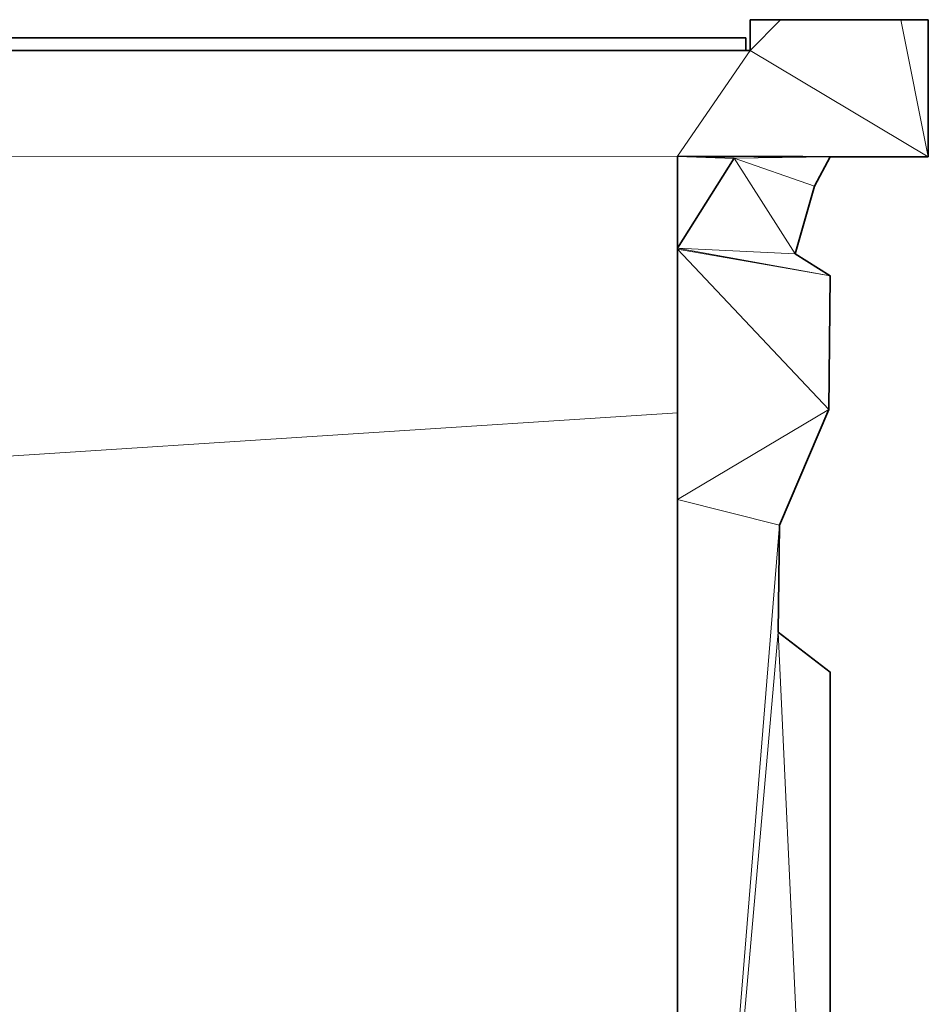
# Model space of a CAD drawing. Header units: inches. Extents: x 0 to 12.9, y 0 to 8.3.
# Tile 30 of 33: x 8 to 9.1, y 2.4 to 3.6. Entities that reach past the tile are written whole.
import ezdxf

# ---------------------------------------------------------------- set-up
doc = ezdxf.new("R2010")
doc.units = ezdxf.units.IN
doc.header["$MEASUREMENT"] = 0

# ---------------------------------------------------------------- blocks, each defined once
blk = doc.blocks.new('MODEL_1')
at = {"lineweight": 0}
for p, q in [((8.8686, 3.6041), (8.9065, 3.6428)), ((8.9065, 3.6428), (8.8686, 3.6041)), ((8.8686, 3.6041), (8.8686, 3.6428)), ((8.8686, 3.6428), (8.9065, 3.6428)), ((8.9065, 3.6428), (9.0575, 3.6428)), ((9.0575, 3.6428), (9.0921, 3.4706)), ((9.0921, 3.4706), (9.0575, 3.6428)), ((9.0575, 3.6428), (9.0921, 3.6428)), ((9.0921, 3.6428), (9.0921, 3.4706)), ((6.8732, 3.6199), (8.8634, 3.6199)), ((8.8634, 3.6199), (8.8634, 3.6041)), ((6.8732, 3.6041), (8.8634, 3.6041)), ((8.8634, 3.6041), (6.8732, 3.6041)), ((8.7774, 3.4714), (8.8686, 3.6041)), ((8.8686, 3.6041), (8.7774, 3.4714)), ((8.8634, 3.6041), (8.8686, 3.6041)), ((9.0921, 3.4706), (8.8686, 3.6041)), ((8.8686, 3.6041), (9.0921, 3.4706)), ((6.9961, 3.4706), (8.7774, 3.4714)), ((8.7774, 3.4714), (6.9961, 3.4706)), ((9.0921, 3.4706), (8.7774, 3.4714)), ((8.8484, 3.4691), (8.7774, 3.4714)), ((8.7774, 3.4714), (8.969, 3.4706)), ((8.7774, 3.4714), (8.7774, 3.356)), ((8.969, 3.4706), (8.7774, 3.4714)), ((8.7774, 3.4714), (9.0921, 3.4706)), ((8.7774, 3.356), (8.8484, 3.4691)), ((8.8484, 3.4691), (8.969, 3.4706)), ((8.969, 3.4706), (8.8484, 3.4691)), ((8.9495, 3.4339), (8.8484, 3.4691)), ((8.8484, 3.4691), (8.9495, 3.4339)), ((8.9251, 3.349), (8.8484, 3.4691)), ((8.8484, 3.4691), (8.9251, 3.349)), ((8.969, 3.4706), (8.9495, 3.4339)), ((9.0921, 3.4706), (8.969, 3.4706)), ((8.9495, 3.4339), (8.9251, 3.349)), ((8.7774, 3.356), (8.7774, 3.355)), ((8.9251, 3.349), (8.7774, 3.356)), ((8.9692, 3.3212), (8.7774, 3.356)), ((8.7774, 3.356), (8.9251, 3.349)), ((8.7774, 3.355), (8.7774, 3.356)), ((8.7774, 3.356), (8.9692, 3.3212)), ((8.9675, 3.1535), (8.7774, 3.355)), ((8.7774, 3.355), (8.9692, 3.3212)), ((8.7774, 3.355), (8.7774, 3.1492)), ((8.7774, 3.355), (8.9675, 3.1535)), ((8.7774, 3.1492), (8.7774, 3.355)), ((8.9692, 3.3212), (8.7774, 3.355)), ((8.9251, 3.349), (8.9692, 3.3212)), ((8.9692, 3.3212), (8.9675, 3.1535)), ((8.7774, 3.0406), (8.9675, 3.1535)), ((8.9675, 3.1535), (8.7774, 3.0406)), ((8.9675, 3.1535), (8.9056, 3.0084)), ((7.0914, 3.0406), (8.7774, 3.1492)), ((8.7774, 3.1492), (7.0914, 3.0406)), ((8.7774, 3.1492), (8.7774, 3.0406)), ((8.7774, 3.0406), (8.7774, 3.1492)), ((8.7774, 3.0406), (8.7774, 1.4348)), ((8.9056, 3.0084), (8.7774, 3.0406)), ((8.7774, 1.4348), (8.7774, 3.0406)), ((8.7774, 3.0406), (8.9056, 3.0084)), ((8.7774, 1.4348), (8.9056, 3.0084)), ((8.9056, 3.0084), (8.7774, 1.4348)), ((8.9056, 3.0084), (8.9037, 2.874)), ((8.9037, 2.874), (8.7774, 1.4348)), ((8.7774, 1.4348), (8.9037, 2.874)), ((8.9037, 2.874), (8.9692, 2.8238)), ((8.9692, 1.4648), (8.9037, 2.874)), ((8.9037, 2.874), (8.9692, 1.4648)), ((8.9692, 2.8238), (8.9692, 1.4648))]:
    blk.add_line(p, q, dxfattribs=at).dxf.unprotected_set("ltscale", 0)
at = {"lineweight": 35}
for p, q in [((8.8686, 3.6041), (8.8686, 3.6428)), ((8.8686, 3.6428), (8.9065, 3.6428)), ((8.9065, 3.6428), (9.0575, 3.6428)), ((9.02, 3.6428), (8.9628, 3.6428)), ((9.0575, 3.6428), (9.0921, 3.6428)), ((9.0921, 3.6428), (9.0921, 3.4706)), ((8.8634, 3.6199), (6.8732, 3.6199)), ((8.8634, 3.6041), (8.8634, 3.6199)), ((8.8634, 3.6041), (6.8732, 3.6041)), ((8.8686, 3.6041), (8.8634, 3.6041)), ((8.969, 3.4706), (8.7774, 3.4714)), ((8.7774, 3.4714), (8.8484, 3.4691)), ((8.7774, 3.4714), (9.0921, 3.4706)), ((8.7774, 3.356), (8.7774, 3.4714)), ((8.8484, 3.4691), (8.7774, 3.356)), ((8.969, 3.4706), (8.9495, 3.4339)), ((8.969, 3.4706), (9.0921, 3.4706)), ((8.9251, 3.349), (8.9495, 3.4339)), ((8.7774, 3.355), (8.7774, 3.356)), ((8.7774, 3.1492), (8.7774, 3.355)), ((8.9692, 3.3212), (8.9251, 3.349)), ((8.9675, 3.1535), (8.9692, 3.3212)), ((8.9056, 3.0084), (8.9675, 3.1535)), ((8.7774, 3.0406), (8.7774, 3.1492)), ((8.7774, 1.4348), (8.7774, 3.0406)), ((8.9037, 2.874), (8.9056, 3.0084)), ((8.9692, 2.8238), (8.9037, 2.874)), ((8.9692, 1.4648), (8.9692, 2.8238))]:
    blk.add_line(p, q, dxfattribs=at).dxf.unprotected_set("ltscale", -0.5)
at = {"lineweight": 15}
for p, q in [((8.8484, 3.4691), (8.969, 3.4706)), ((8.9495, 3.4339), (8.8484, 3.4691)), ((8.9251, 3.349), (8.7774, 3.356)), ((8.7774, 3.355), (8.9692, 3.3212))]:
    blk.add_line(p, q, dxfattribs=at).dxf.unprotected_set("ltscale", -0.5)
blk = doc.blocks.new('Page 1')
blk.add_blockref('MODEL_1', (0, 0))

msp = doc.modelspace()

# ---------------------------------------------------------------- block references
msp.add_blockref('Page 1', (0, 0))

doc.saveas('drawing.dxf')
